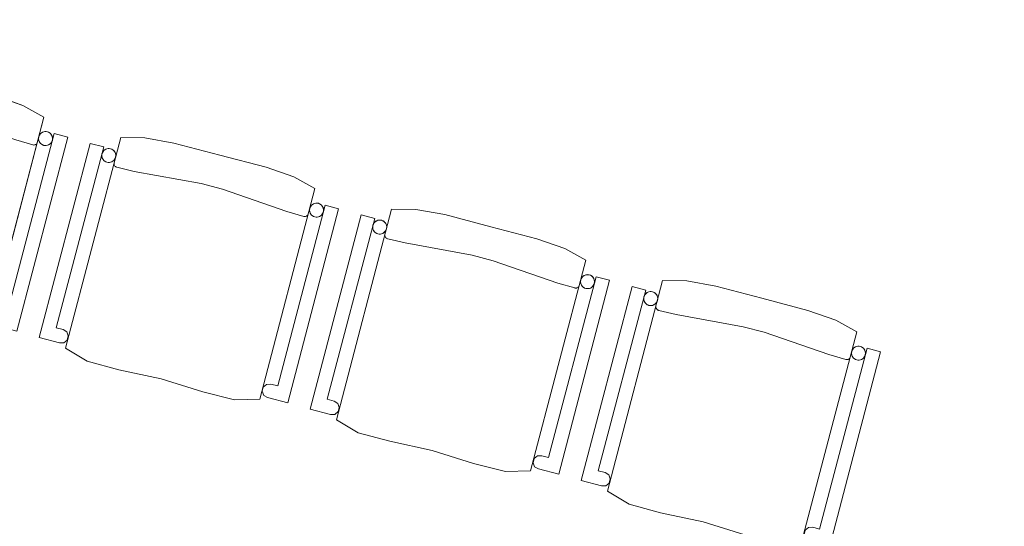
# Model space of a CAD drawing. Header units: millimetres. Extents: x -176817 to 18864955, y -12996033 to 201123.
# Tile 210 of 256: x 171588 to 173696, y -4125 to -3041. Entities that reach past the tile are written whole.
import ezdxf

# ---------------------------------------------------------------- set-up
doc = ezdxf.new("R2010")
doc.units = ezdxf.units.MM
doc.header["$MEASUREMENT"] = 0
doc.layers.add('215-A Wymiarowanie wewnętrzne 1_50', color=7, linetype='Continuous')
doc.layers.add('320-W Umeblowanie', color=7, linetype='Continuous')
doc.styles.add('STYL_AUTOMATYCZNY_4', font='arial.ttf')
doc.dimstyles.new('STYL_AUTOMATYCZNY__3', dxfattribs={"dimtxt": 64.999998, "dimasz": 47.5, "dimexe": 0.18, "dimexo": 0.0625, "dimgap": 0, "dimtad": 1, "dimdec": 1, "dimlfac": 0.1, "dimzin": 0, "dimdsep": 46, "dimtxsty": 'STYL_AUTOMATYCZNY_4', "dimblk": 'ARROWHEAD_11', "dimblk1": 'ARROWHEAD_11', "dimblk2": 'ARROWHEAD_11', "dimcen": 0.09, "dimclrd": 30, "dimclre": 30, "dimclrt": 30, "dimazin": 0, "dimtfac": 1, "dimtdec": 4, "dimtmove": 0, "dimatfit": 3, "dimfxl": 0, "dimtolj": 1, "dimtzin": 0, "dimarcsym": 0})

# ---------------------------------------------------------------- blocks, each defined once
blk = doc.blocks.new('Krzesło 06 27[347]_2', base_point=(171043.2, -3591.7))
at = {"layer": '320-W Umeblowanie', "color": 254, "linetype": 'Continuous', "lineweight": 0, "true_color": 0xcccccc}
for p, q in [((171223.7, -3140.5), (171105.4, -3591)), ((171275.6, -3141.1), (171223.7, -3140.5)), ((171158.4, -3152.9), (171049.4, -3568.1)), ((171085.9, -3547.2), (171187.5, -3160.5)), ((171187.5, -3160.5), (171158.4, -3152.9)), ((171337.5, -3152.1), (171275.6, -3141.1)), ((171436.2, -3178), (171337.5, -3152.1)), ((171534.9, -3203.9), (171436.2, -3178)), ((171209.3, -3196.3), (171209.4, -3194.9)), ((171209.5, -3197.7), (171209.3, -3196.3)), ((171209.8, -3199.1), (171209.5, -3197.7)), ((171210.4, -3200.3), (171209.8, -3199.1)), ((171211.2, -3201.5), (171210.4, -3200.3)), ((171212.2, -3202.4), (171211.2, -3201.5)), ((171213.4, -3203.2), (171212.2, -3202.4)), ((171214.6, -3203.8), (171213.4, -3203.2)), ((171215.3, -3204), (171214.6, -3203.8)), ((171252.3, -3212.7), (171215.3, -3204)), ((171594.2, -3224.7), (171534.9, -3203.9)), ((171395.9, -3239), (171252.3, -3212.7)), ((171639.6, -3249.7), (171594.2, -3224.7)), ((171441.3, -3251), (171395.9, -3239)), ((171579.2, -3298.5), (171441.3, -3251)), ((171521.3, -3700.2), (171639.6, -3249.7)), ((171661.4, -3285), (171559.8, -3671.7)), ((171690.4, -3292.6), (171661.4, -3285)), ((171615.7, -3309.2), (171579.2, -3298.5)), ((171581.4, -3707.8), (171690.4, -3292.6)), ((171616.4, -3309.3), (171615.7, -3309.2)), ((171617.8, -3309.5), (171616.4, -3309.3)), ((171619.2, -3309.3), (171617.8, -3309.5)), ((171620.6, -3309), (171619.2, -3309.3)), ((171621.8, -3308.4), (171620.6, -3309)), ((171623, -3307.6), (171621.8, -3308.4)), ((171624, -3306.6), (171623, -3307.6)), ((171100.4, -3551.1), (171085.9, -3547.2)), ((171108.2, -3556.1), (171100.4, -3551.1)), ((171111.6, -3564.7), (171108.2, -3556.1)), ((171049.4, -3568.1), (171092.9, -3579.5)), ((171092.9, -3579.5), (171102, -3579.5)), ((171102, -3579.5), (171109.2, -3573.7)), ((171109.2, -3573.7), (171111.6, -3564.7)), ((171105.4, -3591), (171151.8, -3619)), ((171151.8, -3619), (171219.5, -3637.1)), ((171219.5, -3637.1), (171310.5, -3656.6)), ((171310.5, -3656.6), (171399.3, -3684.3)), ((171545.3, -3667.9), (171536.1, -3668.4)), ((171559.8, -3671.7), (171545.3, -3667.9)), ((171399.3, -3684.3), (171467.2, -3701.8)), ((171528.9, -3674.3), (171526.5, -3683.3)), ((171526.5, -3683.3), (171529.9, -3691.9)), ((171536.1, -3668.4), (171528.9, -3674.3)), ((171467.2, -3701.8), (171521.3, -3700.2)), ((171529.9, -3691.9), (171537.8, -3696.4)), ((171537.8, -3696.4), (171581.4, -3707.8))]:
    blk.add_line(p, q, dxfattribs=at)
at = {"layer": '320-W Umeblowanie', "color": 254, "linetype": 'Continuous', "lineweight": 0, "true_color": 0xcccccc, "flags": 128}
for points in [[(171105.4, -3591), (171151.8, -3619), (171219.5, -3637.1), (171310.5, -3656.6), (171399.3, -3684.3), (171467.2, -3701.8), (171521.3, -3700.2), (171639.6, -3249.7), (171594.2, -3224.7), (171534.9, -3203.9), (171436.2, -3178), (171337.5, -3152.1), (171275.6, -3141.1), (171223.7, -3140.5)], [(171049.4, -3568.1), (171092.9, -3579.5), (171102, -3579.5), (171109.2, -3573.7), (171111.6, -3564.7), (171108.2, -3556.1), (171100.4, -3551.1), (171085.9, -3547.2), (171187.5, -3160.5), (171158.4, -3152.9)], [(171202, -3164.3), (171199.4, -3163.9), (171196.8, -3163.9), (171194.2, -3164.4), (171191.7, -3165.3), (171189.5, -3166.6), (171187.5, -3168.3), (171185.8, -3170.3), (171184.5, -3172.6), (171183.6, -3175), (171183.2, -3177.6), (171183.2, -3180.2), (171183.7, -3182.8), (171184.6, -3185.2), (171185.9, -3187.5), (171187.6, -3189.5), (171189.6, -3191.2), (171191.9, -3192.4), (171194.3, -3193.3), (171196.9, -3193.8), (171199.5, -3193.8), (171202.1, -3193.3), (171204.6, -3192.4), (171206.8, -3191.1), (171208.8, -3189.4), (171210.5, -3187.4), (171211.8, -3185.1), (171212.7, -3182.6), (171213.1, -3180.1), (171213.1, -3177.4), (171212.6, -3174.9), (171211.7, -3172.4), (171210.4, -3170.2), (171208.7, -3168.2), (171206.7, -3166.5), (171204.4, -3165.2)], [(171559.8, -3671.7), (171545.3, -3667.9), (171536.1, -3668.4), (171528.9, -3674.3), (171526.5, -3683.3), (171529.9, -3691.9), (171537.8, -3696.4), (171581.4, -3707.8), (171690.4, -3292.6), (171661.4, -3285)], [(171646.9, -3281.2), (171644.3, -3280.7), (171641.7, -3280.7), (171639.1, -3281.2), (171636.7, -3282.1), (171634.4, -3283.4), (171632.4, -3285.1), (171630.7, -3287.1), (171629.4, -3289.4), (171628.6, -3291.9), (171628.1, -3294.4), (171628.1, -3297), (171628.6, -3299.6), (171629.5, -3302.1), (171630.8, -3304.3), (171632.5, -3306.3), (171634.5, -3308), (171636.8, -3309.3), (171639.3, -3310.2), (171641.8, -3310.6), (171644.5, -3310.6), (171647, -3310.1), (171649.5, -3309.2), (171651.7, -3307.9), (171653.7, -3306.2), (171655.4, -3304.2), (171656.7, -3301.9), (171657.6, -3299.5), (171658, -3296.9), (171658, -3294.3), (171657.5, -3291.7), (171656.6, -3289.3), (171655.3, -3287), (171653.6, -3285), (171651.6, -3283.3), (171649.3, -3282)]]:
    blk.add_lwpolyline(points, close=True, dxfattribs=at)
at = {"layer": '320-W Umeblowanie', "color": 254, "linetype": 'Continuous', "lineweight": 0, "true_color": 0xcccccc}
for centre, start_param, end_param in [((171198.2, -3178.8), 4.712389, 7.853982), ((171198.2, -3178.8), 1.570796, 4.712389), ((171643.1, -3295.7), 4.712389, 7.853982), ((171643.1, -3295.7), 1.570796, 4.712389)]:
    blk.add_ellipse(centre, major_axis=(-14.5, 3.8), ratio=0.9996, start_param=start_param, end_param=end_param, dxfattribs=at)
blk = doc.blocks.new('Krzesło 06 27[348]_2', base_point=(171623.3, -3744.8))
at = {"layer": '320-W Umeblowanie', "color": 254, "linetype": 'Continuous', "lineweight": 0, "true_color": 0xcccccc}
for p, q in [((171738.6, -3306), (171629.5, -3721.2)), ((171803.9, -3293.6), (171685.6, -3744.1)), ((171767.6, -3313.6), (171738.6, -3306)), ((171855.7, -3294.1), (171803.9, -3293.6)), ((171917.6, -3305.2), (171855.7, -3294.1)), ((172016.3, -3331.1), (171917.6, -3305.2)), ((171666, -3700.3), (171767.6, -3313.6)), ((171789.5, -3349.4), (171789.6, -3348)), ((171789.6, -3350.8), (171789.5, -3349.4)), ((171790, -3352.1), (171789.6, -3350.8)), ((172115, -3357), (172016.3, -3331.1)), ((171790.6, -3353.4), (171790, -3352.1)), ((171791.4, -3354.5), (171790.6, -3353.4)), ((171792.4, -3355.5), (171791.4, -3354.5)), ((171793.5, -3356.3), (171792.4, -3355.5)), ((171794.8, -3356.9), (171793.5, -3356.3)), ((171795.5, -3357.1), (171794.8, -3356.9)), ((171832.5, -3365.8), (171795.5, -3357.1)), ((171976, -3392.1), (171832.5, -3365.8)), ((172174.3, -3377.8), (172115, -3357)), ((172021.5, -3404), (171976, -3392.1)), ((172219.8, -3402.8), (172174.3, -3377.8)), ((172159.4, -3451.6), (172021.5, -3404)), ((172101.5, -3853.3), (172219.8, -3402.8)), ((172241.5, -3438.1), (172140, -3824.8)), ((172195.9, -3462.2), (172159.4, -3451.6)), ((172161.5, -3860.9), (172270.5, -3445.7)), ((172270.5, -3445.7), (172241.5, -3438.1)), ((172196.6, -3462.4), (172195.9, -3462.2)), ((172198, -3462.5), (172196.6, -3462.4)), ((172199.4, -3462.4), (172198, -3462.5)), ((172200.7, -3462), (172199.4, -3462.4)), ((172202, -3461.4), (172200.7, -3462)), ((172203.1, -3460.6), (172202, -3461.4)), ((172204.1, -3459.6), (172203.1, -3460.6)), ((171680.5, -3704.1), (171666, -3700.3)), ((171688.3, -3709.1), (171680.5, -3704.1)), ((171691.7, -3717.8), (171688.3, -3709.1)), ((171629.5, -3721.2), (171673.1, -3732.6)), ((171682.2, -3732.6), (171689.4, -3726.7)), ((171689.4, -3726.7), (171691.7, -3717.8)), ((171673.1, -3732.6), (171682.2, -3732.6)), ((171685.6, -3744.1), (171731.9, -3772.1)), ((171731.9, -3772.1), (171799.6, -3790.1)), ((171799.6, -3790.1), (171890.6, -3809.7)), ((171890.6, -3809.7), (171979.5, -3837.4)), ((172109, -3827.4), (172106.7, -3836.3)), ((172106.7, -3836.3), (172110, -3845)), ((172116.2, -3821.5), (172109, -3827.4)), ((172125.5, -3821), (172116.2, -3821.5)), ((172140, -3824.8), (172125.5, -3821)), ((171979.5, -3837.4), (172047.4, -3854.9)), ((172047.4, -3854.9), (172101.5, -3853.3)), ((172110, -3845), (172118, -3849.5)), ((172118, -3849.5), (172161.5, -3860.9))]:
    blk.add_line(p, q, dxfattribs=at)
at = {"layer": '320-W Umeblowanie', "color": 254, "linetype": 'Continuous', "lineweight": 0, "true_color": 0xcccccc, "flags": 128}
for points in [[(171629.5, -3721.2), (171673.1, -3732.6), (171682.2, -3732.6), (171689.4, -3726.7), (171691.7, -3717.8), (171688.3, -3709.1), (171680.5, -3704.1), (171666, -3700.3), (171767.6, -3313.6), (171738.6, -3306)], [(171685.6, -3744.1), (171731.9, -3772.1), (171799.6, -3790.1), (171890.6, -3809.7), (171979.5, -3837.4), (172047.4, -3854.9), (172101.5, -3853.3), (172219.8, -3402.8), (172174.3, -3377.8), (172115, -3357), (172016.3, -3331.1), (171917.6, -3305.2), (171855.7, -3294.1), (171803.9, -3293.6)], [(171782.1, -3317.4), (171779.5, -3317), (171776.9, -3317), (171774.3, -3317.4), (171771.9, -3318.4), (171769.6, -3319.7), (171767.6, -3321.4), (171766, -3323.4), (171764.7, -3325.6), (171763.8, -3328.1), (171763.3, -3330.7), (171763.4, -3333.3), (171763.8, -3335.9), (171764.7, -3338.3), (171766.1, -3340.6), (171767.7, -3342.6), (171769.8, -3344.2), (171772, -3345.5), (171774.5, -3346.4), (171777.1, -3346.9), (171779.7, -3346.8), (171782.3, -3346.4), (171784.7, -3345.5), (171787, -3344.2), (171789, -3342.5), (171790.6, -3340.5), (171791.9, -3338.2), (171792.8, -3335.7), (171793.2, -3333.1), (171793.2, -3330.5), (171792.8, -3328), (171791.9, -3325.5), (171790.5, -3323.3), (171788.8, -3321.3), (171786.8, -3319.6), (171784.6, -3318.3)], [(172227, -3434.2), (172224.4, -3433.8), (172221.8, -3433.8), (172219.3, -3434.3), (172216.8, -3435.2), (172214.5, -3436.5), (172212.6, -3438.2), (172210.9, -3440.2), (172209.6, -3442.5), (172208.7, -3444.9), (172208.3, -3447.5), (172208.3, -3450.1), (172208.7, -3452.7), (172209.6, -3455.2), (172211, -3457.4), (172212.7, -3459.4), (172214.7, -3461.1), (172216.9, -3462.4), (172219.4, -3463.3), (172222, -3463.7), (172224.6, -3463.7), (172227.2, -3463.2), (172229.6, -3462.3), (172231.9, -3461), (172233.9, -3459.3), (172235.5, -3457.3), (172236.8, -3455), (172237.7, -3452.6), (172238.2, -3450), (172238.1, -3447.4), (172237.7, -3444.8), (172236.8, -3442.3), (172235.5, -3440.1), (172233.8, -3438.1), (172231.8, -3436.4), (172229.5, -3435.1)], [(172140, -3824.8), (172125.5, -3821), (172116.2, -3821.5), (172109, -3827.4), (172106.7, -3836.3), (172110, -3845), (172118, -3849.5), (172161.5, -3860.9), (172270.5, -3445.7), (172241.5, -3438.1)]]:
    blk.add_lwpolyline(points, close=True, dxfattribs=at)
at = {"layer": '320-W Umeblowanie', "color": 254, "linetype": 'Continuous', "lineweight": 0, "true_color": 0xcccccc}
for centre, start_param, end_param in [((171778.3, -3331.9), 4.712389, 7.853982), ((171778.3, -3331.9), 1.570796, 4.712389), ((172223.2, -3448.8), 4.712389, 7.853982), ((172223.2, -3448.8), 1.570796, 4.712389)]:
    blk.add_ellipse(centre, major_axis=(-14.5, 3.8), ratio=0.9996, start_param=start_param, end_param=end_param, dxfattribs=at)
blk = doc.blocks.new('Krzesło 06 27[349]_2', base_point=(172203.5, -3897.9))
at = {"layer": '320-W Umeblowanie', "color": 254, "linetype": 'Continuous', "lineweight": 0, "true_color": 0xcccccc}
for p, q in [((172384, -3446.6), (172265.7, -3897.2)), ((172435.9, -3447.2), (172384, -3446.6)), ((172497.8, -3458.3), (172435.9, -3447.2)), ((172318.7, -3459.1), (172209.7, -3874.3)), ((172246.2, -3853.4), (172347.7, -3466.7)), ((172347.7, -3466.7), (172318.7, -3459.1)), ((172596.5, -3484.2), (172497.8, -3458.3)), ((172695.1, -3510.1), (172596.5, -3484.2)), ((172369.6, -3502.5), (172369.7, -3501.1)), ((172369.7, -3503.9), (172369.6, -3502.5)), ((172370.1, -3505.2), (172369.7, -3503.9)), ((172370.7, -3506.5), (172370.1, -3505.2)), ((172371.5, -3507.6), (172370.7, -3506.5)), ((172372.5, -3508.6), (172371.5, -3507.6)), ((172373.7, -3509.4), (172372.5, -3508.6)), ((172374.9, -3510), (172373.7, -3509.4)), ((172375.6, -3510.2), (172374.9, -3510)), ((172412.6, -3518.9), (172375.6, -3510.2)), ((172556.1, -3545.2), (172412.6, -3518.9)), ((172754.5, -3530.9), (172695.1, -3510.1)), ((172799.9, -3555.9), (172754.5, -3530.9)), ((172601.6, -3557.1), (172556.1, -3545.2)), ((172739.5, -3604.7), (172601.6, -3557.1)), ((172681.6, -4006.4), (172799.9, -3555.9)), ((172821.7, -3591.2), (172720.1, -3977.9)), ((172741.6, -4014), (172850.7, -3598.8)), ((172850.7, -3598.8), (172821.7, -3591.2)), ((172776, -3615.3), (172739.5, -3604.7)), ((172776.7, -3615.5), (172776, -3615.3)), ((172778.1, -3615.6), (172776.7, -3615.5)), ((172779.5, -3615.5), (172778.1, -3615.6)), ((172780.8, -3615.1), (172779.5, -3615.5)), ((172782.1, -3614.5), (172780.8, -3615.1)), ((172783.3, -3613.7), (172782.1, -3614.5)), ((172784.2, -3612.7), (172783.3, -3613.7)), ((172260.7, -3857.2), (172246.2, -3853.4)), ((172268.5, -3862.2), (172260.7, -3857.2)), ((172209.7, -3874.3), (172253.2, -3885.7)), ((172271.9, -3870.9), (172268.5, -3862.2)), ((172269.5, -3879.8), (172271.9, -3870.9)), ((172253.2, -3885.7), (172262.3, -3885.7)), ((172262.3, -3885.7), (172269.5, -3879.8)), ((172265.7, -3897.2), (172312, -3925.1)), ((172312, -3925.1), (172379.8, -3943.2)), ((172379.8, -3943.2), (172470.8, -3962.8)), ((172470.8, -3962.8), (172559.6, -3990.5)), ((172689.2, -3980.5), (172686.8, -3989.4)), ((172696.3, -3974.6), (172689.2, -3980.5)), ((172705.6, -3974.1), (172696.3, -3974.6)), ((172720.1, -3977.9), (172705.6, -3974.1)), ((172559.6, -3990.5), (172627.5, -4008)), ((172686.8, -3989.4), (172690.2, -3998.1)), ((172690.2, -3998.1), (172698.1, -4002.6)), ((172698.1, -4002.6), (172741.6, -4014)), ((172627.5, -4008), (172681.6, -4006.4))]:
    blk.add_line(p, q, dxfattribs=at)
at = {"layer": '320-W Umeblowanie', "color": 254, "linetype": 'Continuous', "lineweight": 0, "true_color": 0xcccccc, "flags": 128}
for points in [[(172265.7, -3897.2), (172312, -3925.1), (172379.8, -3943.2), (172470.8, -3962.8), (172559.6, -3990.5), (172627.5, -4008), (172681.6, -4006.4), (172799.9, -3555.9), (172754.5, -3530.9), (172695.1, -3510.1), (172596.5, -3484.2), (172497.8, -3458.3), (172435.9, -3447.2), (172384, -3446.6)], [(172209.7, -3874.3), (172253.2, -3885.7), (172262.3, -3885.7), (172269.5, -3879.8), (172271.9, -3870.9), (172268.5, -3862.2), (172260.7, -3857.2), (172246.2, -3853.4), (172347.7, -3466.7), (172318.7, -3459.1)], [(172362.2, -3470.5), (172359.7, -3470.1), (172357.1, -3470.1), (172354.5, -3470.5), (172352, -3471.4), (172349.8, -3472.8), (172347.8, -3474.4), (172346.1, -3476.5), (172344.8, -3478.7), (172343.9, -3481.2), (172343.5, -3483.8), (172343.5, -3486.4), (172344, -3488.9), (172344.9, -3491.4), (172346.2, -3493.7), (172347.9, -3495.7), (172349.9, -3497.3), (172352.2, -3498.6), (172354.6, -3499.5), (172357.2, -3499.9), (172359.8, -3499.9), (172362.4, -3499.5), (172364.8, -3498.6), (172367.1, -3497.2), (172369.1, -3495.5), (172370.8, -3493.5), (172372.1, -3491.3), (172372.9, -3488.8), (172373.4, -3486.2), (172373.4, -3483.6), (172372.9, -3481), (172372, -3478.6), (172370.7, -3476.3), (172369, -3474.3), (172367, -3472.7), (172364.7, -3471.4)], [(172720.1, -3977.9), (172705.6, -3974.1), (172696.3, -3974.6), (172689.2, -3980.5), (172686.8, -3989.4), (172690.2, -3998.1), (172698.1, -4002.6), (172741.6, -4014), (172850.7, -3598.8), (172821.7, -3591.2)], [(172807.2, -3587.3), (172804.6, -3586.9), (172802, -3586.9), (172799.4, -3587.4), (172796.9, -3588.3), (172794.7, -3589.6), (172792.7, -3591.3), (172791, -3593.3), (172789.7, -3595.6), (172788.8, -3598), (172788.4, -3600.6), (172788.4, -3603.2), (172788.9, -3605.8), (172789.8, -3608.2), (172791.1, -3610.5), (172792.8, -3612.5), (172794.8, -3614.2), (172797.1, -3615.5), (172799.5, -3616.3), (172802.1, -3616.8), (172804.7, -3616.8), (172807.3, -3616.3), (172809.8, -3615.4), (172812, -3614.1), (172814, -3612.4), (172815.7, -3610.4), (172817, -3608.1), (172817.9, -3605.6), (172818.3, -3603.1), (172818.3, -3600.5), (172817.8, -3597.9), (172816.9, -3595.4), (172815.6, -3593.2), (172813.9, -3591.2), (172811.9, -3589.5), (172809.6, -3588.2)]]:
    blk.add_lwpolyline(points, close=True, dxfattribs=at)
at = {"layer": '320-W Umeblowanie', "color": 254, "linetype": 'Continuous', "lineweight": 0, "true_color": 0xcccccc}
for centre, start_param, end_param in [((172358.4, -3485), 4.712389, 7.853982), ((172358.4, -3485), 1.570796, 4.712389), ((172803.4, -3601.8), 4.712389, 7.853982), ((172803.4, -3601.8), 1.570796, 4.712389)]:
    blk.add_ellipse(centre, major_axis=(-14.5, 3.8), ratio=0.9996, start_param=start_param, end_param=end_param, dxfattribs=at)
blk = doc.blocks.new('Krzesło 06 27[350]_2', base_point=(172783.6, -4051))
at = {"layer": '320-W Umeblowanie', "color": 254, "linetype": 'Continuous', "lineweight": 0, "true_color": 0xcccccc}
for p, q in [((172964.2, -3599.7), (172845.8, -4050.3)), ((173016, -3600.3), (172964.2, -3599.7)), ((173077.9, -3611.3), (173016, -3600.3)), ((172898.9, -3612.2), (172789.8, -4027.4)), ((172826.3, -4006.5), (172927.9, -3619.8)), ((172927.9, -3619.8), (172898.9, -3612.2)), ((173176.6, -3637.3), (173077.9, -3611.3)), ((173275.3, -3663.2), (173176.6, -3637.3)), ((172949.8, -3655.6), (172949.9, -3654.2)), ((172949.9, -3657), (172949.8, -3655.6)), ((172950.2, -3658.3), (172949.9, -3657)), ((172950.8, -3659.6), (172950.2, -3658.3)), ((172951.7, -3660.7), (172950.8, -3659.6)), ((172952.7, -3661.7), (172951.7, -3660.7)), ((172953.8, -3662.5), (172952.7, -3661.7)), ((172955.1, -3663.1), (172953.8, -3662.5)), ((172955.7, -3663.3), (172955.1, -3663.1)), ((172992.8, -3671.9), (172955.7, -3663.3)), ((173334.6, -3684), (173275.3, -3663.2)), ((173136.3, -3698.3), (172992.8, -3671.9)), ((173380.1, -3709), (173334.6, -3684)), ((173181.7, -3710.2), (173136.3, -3698.3)), ((173261.7, -4159.5), (173380.1, -3709)), ((173319.7, -3757.8), (173181.7, -3710.2)), ((173401.8, -3744.2), (173300.2, -4131)), ((173321.8, -4167.1), (173430.8, -3751.9)), ((173430.8, -3751.9), (173401.8, -3744.2)), ((173356.2, -3768.4), (173319.7, -3757.8)), ((173356.8, -3768.6), (173356.2, -3768.4)), ((173358.2, -3768.7), (173356.8, -3768.6)), ((173359.6, -3768.6), (173358.2, -3768.7)), ((173361, -3768.2), (173359.6, -3768.6)), ((173362.3, -3767.6), (173361, -3768.2)), ((173363.4, -3766.8), (173362.3, -3767.6)), ((173364.4, -3765.8), (173363.4, -3766.8)), ((172840.8, -4010.3), (172826.3, -4006.5)), ((172848.6, -4015.3), (172840.8, -4010.3)), ((172852, -4024), (172848.6, -4015.3)), ((172849.6, -4032.9), (172852, -4024)), ((172789.8, -4027.4), (172833.3, -4038.8)), ((172833.3, -4038.8), (172842.5, -4038.8)), ((172842.5, -4038.8), (172849.6, -4032.9)), ((172845.8, -4050.3), (172892.2, -4078.2)), ((172892.2, -4078.2), (172959.9, -4096.3)), ((172959.9, -4096.3), (173050.9, -4115.9)), ((173050.9, -4115.9), (173139.8, -4143.5)), ((173276.5, -4127.7), (173269.3, -4133.5)), ((173285.7, -4127.1), (173276.5, -4127.7)), ((173300.2, -4131), (173285.7, -4127.1)), ((173139.8, -4143.5), (173207.6, -4161.1)), ((173269.3, -4133.5), (173267, -4142.5)), ((173267, -4142.5), (173270.3, -4151.1)), ((173270.3, -4151.1), (173278.3, -4155.6)), ((173207.6, -4161.1), (173261.7, -4159.5)), ((173278.3, -4155.6), (173321.8, -4167.1))]:
    blk.add_line(p, q, dxfattribs=at)
at = {"layer": '320-W Umeblowanie', "color": 254, "linetype": 'Continuous', "lineweight": 0, "true_color": 0xcccccc, "flags": 128}
for points in [[(172845.8, -4050.3), (172892.2, -4078.2), (172959.9, -4096.3), (173050.9, -4115.9), (173139.8, -4143.5), (173207.6, -4161.1), (173261.7, -4159.5), (173380.1, -3709), (173334.6, -3684), (173275.3, -3663.2), (173176.6, -3637.3), (173077.9, -3611.3), (173016, -3600.3), (172964.2, -3599.7)], [(172789.8, -4027.4), (172833.3, -4038.8), (172842.5, -4038.8), (172849.6, -4032.9), (172852, -4024), (172848.6, -4015.3), (172840.8, -4010.3), (172826.3, -4006.5), (172927.9, -3619.8), (172898.9, -3612.2)], [(172942.4, -3623.6), (172939.8, -3623.1), (172937.2, -3623.2), (172934.6, -3623.6), (172932.2, -3624.5), (172929.9, -3625.8), (172927.9, -3627.5), (172926.3, -3629.5), (172925, -3631.8), (172924.1, -3634.3), (172923.6, -3636.8), (172923.6, -3639.5), (172924.1, -3642), (172925, -3644.5), (172926.3, -3646.7), (172928, -3648.7), (172930, -3650.4), (172932.3, -3651.7), (172934.8, -3652.6), (172937.4, -3653), (172940, -3653), (172942.5, -3652.5), (172945, -3651.6), (172947.2, -3650.3), (172949.2, -3648.6), (172950.9, -3646.6), (172952.2, -3644.4), (172953.1, -3641.9), (172953.5, -3639.3), (172953.5, -3636.7), (172953.1, -3634.1), (172952.1, -3631.7), (172950.8, -3629.4), (172949.1, -3627.4), (172947.1, -3625.8), (172944.9, -3624.5)], [(173300.2, -4131), (173285.7, -4127.1), (173276.5, -4127.7), (173269.3, -4133.5), (173267, -4142.5), (173270.3, -4151.1), (173278.3, -4155.6), (173321.8, -4167.1), (173430.8, -3751.9), (173401.8, -3744.2)], [(173387.3, -3740.4), (173384.7, -3740), (173382.1, -3740), (173379.5, -3740.5), (173377.1, -3741.4), (173374.8, -3742.7), (173372.8, -3744.4), (173371.2, -3746.4), (173369.9, -3748.7), (173369, -3751.1), (173368.5, -3753.7), (173368.6, -3756.3), (173369, -3758.9), (173369.9, -3761.3), (173371.3, -3763.6), (173372.9, -3765.6), (173375, -3767.2), (173377.2, -3768.5), (173379.7, -3769.4), (173382.3, -3769.9), (173384.9, -3769.9), (173387.5, -3769.4), (173389.9, -3768.5), (173392.2, -3767.2), (173394.2, -3765.5), (173395.8, -3763.5), (173397.1, -3761.2), (173398, -3758.7), (173398.4, -3756.2), (173398.4, -3753.5), (173398, -3751), (173397.1, -3748.5), (173395.7, -3746.3), (173394, -3744.3), (173392, -3742.6), (173389.8, -3741.3)]]:
    blk.add_lwpolyline(points, close=True, dxfattribs=at)
at = {"layer": '320-W Umeblowanie', "color": 254, "linetype": 'Continuous', "lineweight": 0, "true_color": 0xcccccc}
for centre, start_param, end_param in [((172938.6, -3638.1), 4.712389, 7.853982), ((172938.6, -3638.1), 1.570796, 4.712389), ((173383.5, -3754.9), 4.712389, 7.853982), ((173383.5, -3754.9), 1.570796, 4.712389)]:
    blk.add_ellipse(centre, major_axis=(-14.5, 3.8), ratio=0.9996, start_param=start_param, end_param=end_param, dxfattribs=at)
blk = doc.blocks.new('*D3777')
at = {"layer": '215-A Wymiarowanie wewnętrzne 1_50', "linetype": 'Continuous', "lineweight": 200}
for points in [[(175896.6, 2621.6), (175897.6, 2616.8), (175900.3, 2612.8), (175904.4, 2610.1), (175909.1, 2609.1), (175913.9, 2610.1), (175918, 2612.8), (175920.7, 2616.8), (175921.6, 2621.6), (175920.7, 2626.4), (175918, 2630.5), (175913.9, 2633.2), (175909.1, 2634.1), (175904.4, 2633.2), (175900.3, 2630.5), (175897.6, 2626.4)], [(172827.4, -9010), (172828.3, -9014.7), (172831, -9018.8), (172835.1, -9021.5), (172839.9, -9022.5), (172844.6, -9021.5), (172848.7, -9018.8), (172851.4, -9014.7), (172852.4, -9010), (172851.4, -9005.2), (172848.7, -9001.1), (172844.6, -8998.4), (172839.9, -8997.5), (172835.1, -8998.4), (172831, -9001.1), (172828.3, -9005.2)]]:
    blk.add_hatch(color=30, dxfattribs=at).paths.add_polyline_path(points)
at = {"layer": '215-A Wymiarowanie wewnętrzne 1_50', "color": 30, "linetype": 'Continuous', "lineweight": 0}
for p, q in [((175897, 2624.8), (175863.8, 2633.6)), ((175954.5, 2609.7), (175921.2, 2618.4)), ((172843, -8997.9), (175905.9, 2609.5)), ((172827.8, -9006.8), (172794.5, -8998)), ((172885.2, -9021.9), (172851.9, -9013.2))]:
    blk.add_line(p, q, dxfattribs=at)
for centre in [(175909.1, 2621.6), (172839.9, -9010)]:
    blk.add_circle(centre, 12.5, dxfattribs=at)
at = {"layer": '215-A Wymiarowanie wewnętrzne 1_50', "color": 30, "lineweight": 200, "char_height": 65, "attachment_point": 7, "rotation": 75.218, "style": 'STYL_AUTOMATYCZNY_4'}
for s, insert in [('\\A1;{\\pql;\\fArial|b0|i0|c238|p0;\\W1.000000;12,5}', (175890.4, 2601.5)), ('\\A1;{\\pql;\\fArial|b0|i0|c238|p0;\\W1.000000;1\xa0203}', (174333.5, -3298.7))]:
    blk.add_mtext(s, dxfattribs=dict(at, insert=insert))
blk = doc.blocks.new('ARROWHEAD_11')
at = {"color": 0, "linetype": 'Continuous', "lineweight": 0}
blk.add_line((0, 0), (-1, 0), dxfattribs=at)
at = {"color": 0, "linetype": 'Continuous', "lineweight": 0, "const_width": 0.25, "flags": 128}
blk.add_lwpolyline([(-0.125, 0, 1), (0.125, 0, 1)], format="xyb", close=True, dxfattribs=at)

msp = doc.modelspace()

# ---------------------------------------------------------------- block references
at = {"layer": '320-W Umeblowanie', "color": 254, "linetype": 'Continuous', "lineweight": 0, "true_color": 0xcccccc}
for name, p in [('Krzesło 06 27[347]_2', (171043.19, -3591.73)), ('Krzesło 06 27[348]_2', (171623.34, -3744.82)), ('Krzesło 06 27[349]_2', (172203.48, -3897.9)), ('Krzesło 06 27[350]_2', (172783.62, -4050.99))]:
    msp.add_blockref(name, p, dxfattribs=at)

# ---------------------------------------------------------------- dimensions: what is measured, and where the dimension line sits
at = {"layer": '215-A Wymiarowanie wewnętrzne 1_50', "color": 30, "linetype": 'Continuous', "lineweight": 200}
dim = msp.add_linear_dim(base=(175909.14, 2621.63), p1=(173748.01, -9249.61), p2=(171693.03, 3734.15), angle=75.21803, dimstyle='STYL_AUTOMATYCZNY__3', dxfattribs=at)
dim.commit()
dim.dimension.update_dxf_attribs({"geometry": '*D3777', "text_midpoint": (174330.49, -3182.59), "dimtype": 160, "text_rotation": 75.21803})

doc.saveas('drawing.dxf')
